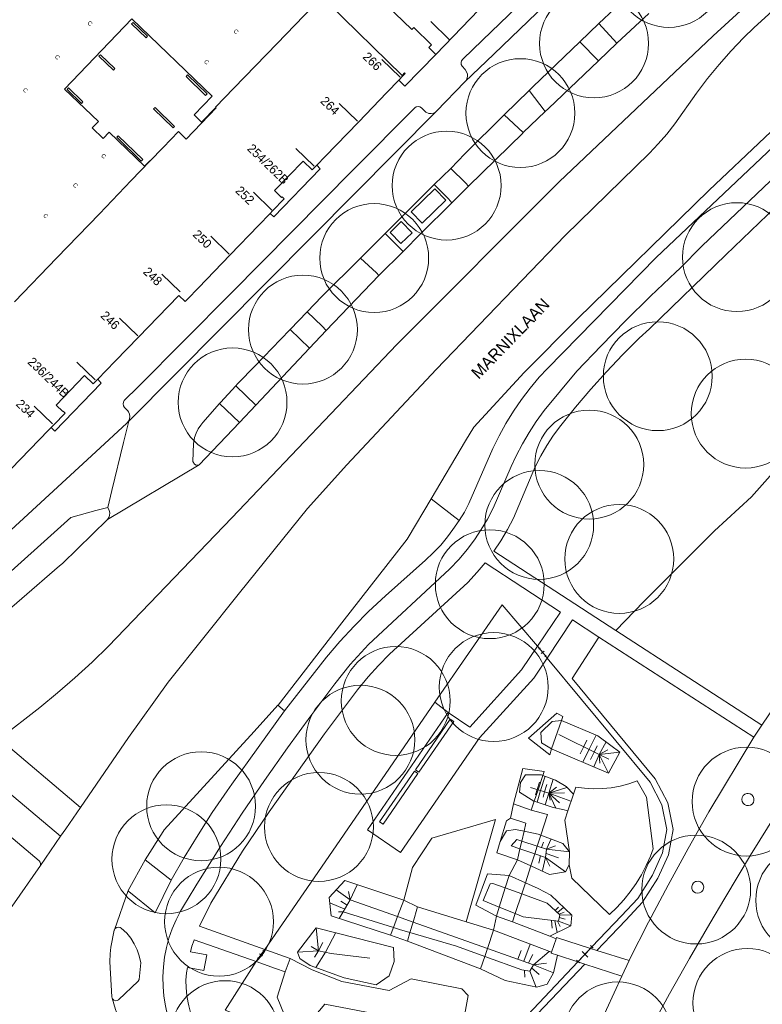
# Model space of a CAD drawing. Header units: metres. Extents: x 134994 to 136506, y 457393 to 459006.
# Tile 23 of 171: x 135200 to 135287, y 457882 to 457998. Entities that reach past the tile are written whole.
import ezdxf
from ezdxf.enums import TextEntityAlignment as Align

# ---------------------------------------------------------------- set-up
doc = ezdxf.new("R2010")
doc.units = ezdxf.units.M
for name, color, linetype, lineweight in [('B-WE-GR-BOOM-S', 250, 'Continuous', 13), ('B-WE-KG_BEBOUWING', 251, 'Continuous', 20), ('B-WE-KG_BEBOUWING TUSSENMUUR', 251, 'Continuous', 5), ('B-WE-KG_HUISNR', 251, 'Continuous', 5), ('B-WE-KG_ONDERGROND_REST', 251, 'Continuous', 5), ('B-WE-KG_STRAATNAAM', 251, 'Continuous', 5)]:
    doc.layers.add(name, color=color, linetype=linetype, lineweight=lineweight)
doc.styles.add('Styledgn000', font='dgn000.shx')

# ---------------------------------------------------------------- blocks, each defined once
blk = doc.blocks.new('SGR-BOOM_02')
blk.add_circle((0, 0), 6.4)

msp = doc.modelspace()

# ---------------------------------------------------------------- linework, layer by layer
at = {"layer": 'B-WE-KG_BEBOUWING', "flags": 128}
for points in [[(135222.85, 457987.32), (135222.82, 457987.35), (135224.96, 457989.57), (135230.04, 457994.85), (135235.3, 458000.31), (135236.09, 457999.54), (135244.75, 457991.09), (135245.03, 457991.38), (135245.1, 457991.31), (135244.82, 457991.02), (135244.34, 457990.51), (135245.07, 457989.81), (135248.72, 457993.54)], [(135254.8, 457999.84), (135248.72, 457993.54), (135247.89, 457994.35), (135248.21, 457994.68), (135246.12, 457996.71), (135245.88, 457996.48), (135240.93, 458001.27)], [(135215.1, 457981), (135215.07, 457981.04), (135214.47, 457980.41), (135210.31, 457984.43), (135209.59, 457983.68), (135208.31, 457984.91), (135209.04, 457985.66), (135205.07, 457989.47), (135212.98, 457997.72), (135222.4, 457988.63), (135220.3, 457986.45), (135221.18, 457985.6), (135222.85, 457987.32), (135222.9, 457987.27), (135219.37, 457983.6), (135218.45, 457984.48), (135216.64, 457982.6), (135215.1, 457981), (135212.9, 457978.72), (135209.16, 457974.83), (135204.16, 457969.65), (135199.17, 457964.47)], [(135234.7, 457980.53), (135235.71, 457981.57), (135239.6, 457985.6), (135242.95, 457989.08), (135244.34, 457990.51)], [(135229.23, 457974.85), (135229.67, 457974.45), (135235.13, 457980.12), (135234.7, 457980.53), (135234.51, 457980.34), (135234.17, 457979.98), (135233.13, 457981), (135229.76, 457977.54), (135230.58, 457976.75), (135230.63, 457976.8), (135230.86, 457976.57), (135229.52, 457975.16), (135229.23, 457974.85), (135227.86, 457973.44), (135224.52, 457969.98), (135220.79, 457966.1), (135219.53, 457964.8), (135219.25, 457964.5), (135218.48, 457965.22), (135216.02, 457962.68), (135213.78, 457960.36), (135211.02, 457957.5), (135209.94, 457956.39), (135208.96, 457955.36), (135208.78, 457955.18), (135208.42, 457954.82), (135207.4, 457955.82), (135204.07, 457952.34), (135204.87, 457951.56), (135204.91, 457951.6), (135205.12, 457951.38), (135203.79, 457950), (135203.48, 457949.68), (135203.17, 457949.37), (135198.79, 457944.83)], [(135208.96, 457955.36), (135209.38, 457954.92), (135203.91, 457949.28), (135203.48, 457949.68)]]:
    msp.add_lwpolyline(points, dxfattribs=at)
at = {"layer": 'B-WE-KG_BEBOUWING'}
for points in [[(135214.64, 457995.5), (135214.81, 457995.68), (135213.12, 457997.31), (135212.95, 457997.13)], [(135210.97, 457991.88), (135209.28, 457993.51), (135209.1, 457993.33), (135210.8, 457991.7)], [(135221.65, 457988.73), (135221.82, 457988.91), (135219.51, 457991.14), (135219.34, 457990.95)], [(135205.54, 457989.61), (135205.36, 457989.43), (135207.06, 457987.79), (135207.23, 457987.97)], [(135218, 457985.09), (135215.7, 457987.33), (135215.52, 457987.15), (135217.83, 457984.91)], [(135214.26, 457981.2), (135211.37, 457983.99), (135211.2, 457983.81), (135214.08, 457981.02)]]:
    msp.add_lwpolyline(points, close=True, dxfattribs=at)
at = {"layer": 'B-WE-KG_BEBOUWING TUSSENMUUR'}
for p, q in [((135250.26, 457995.31), (135248.11, 457997.4)), ((135244.51, 457990.87), (135242.35, 457992.95)), ((135239.51, 457985.69), (135237.35, 457987.78)), ((135234.42, 457980.43), (135232.26, 457982.51)), ((135229.42, 457975.26), (135227.26, 457977.34)), ((135224.42, 457970.08), (135222.26, 457972.17)), ((135218.66, 457965.64), (135216.51, 457967.72)), ((135213.66, 457960.47), (135211.51, 457962.55)), ((135208.66, 457955.29), (135206.51, 457957.38)), ((135203.66, 457950.12), (135201.51, 457952.21))]:
    msp.add_line(p, q, dxfattribs=at)
at = {"layer": 'B-WE-KG_ONDERGROND_REST'}
for p, q in [((135267.85, 457997.2), (135269.99, 457994.89)), ((135265.62, 457995.04), (135267.81, 457992.81)), ((135269.99, 457994.89), (135267.81, 457992.81)), ((135251.79, 457992.17), (135252.17, 457991.76)), ((135248.8, 457986.89), (135252.13, 457990.33)), ((135259.68, 457989.31), (135261.55, 457986.83)), ((135247.02, 457987.28), (135247.53, 457986.75)), ((135258.99, 457984.36), (135256.75, 457986.45)), ((135258.93, 457984.3), (135252.56, 457978.08)), ((135250.47, 457980.16), (135252.11, 457981.87)), ((135248.53, 457978.25), (135250.47, 457980.16)), ((135289.63, 457980.17), (135280.02, 457971.05)), ((135291.81, 457978.65), (135282.78, 457969.99)), ((135252.56, 457978.08), (135250.58, 457976.1)), ((135239.84, 457969.6), (135242.74, 457972.5)), ((135242.74, 457972.5), (135244.85, 457970.4)), ((135244.85, 457970.4), (135242, 457967.55)), ((135280.02, 457971.05), (135277.39, 457968.39)), ((135282.78, 457969.99), (135273.83, 457961.31)), ((135242, 457967.55), (135235.8, 457961.1)), ((135233.87, 457959.01), (135231.57, 457961.22)), ((135235.8, 457961.1), (135233.87, 457959.01)), ((135233.87, 457959.01), (135227.55, 457952.33)), ((135212.49, 457951.67), (135212.11, 457952.06)), ((135227.55, 457952.33), (135225.63, 457950.29)), ((135221.33, 457950.27), (135221.09, 457949.98)), ((135220.24, 457947.83), (135220.13, 457945.69)), ((135210.11, 457938.88), (135220.9, 457945.3)), ((135248.16, 457941.32), (135251.46, 457938.76)), ((135251.46, 457938.76), (135250.72, 457937.69)), ((135254.49, 457933.79), (135263.38, 457928.01)), ((135273.14, 457929.25), (135269.88, 457925.84)), ((135264.77, 457927.07), (135267.87, 457925.07)), ((135267.87, 457925.07), (135264.73, 457920.19)), ((135267.87, 457925.07), (135286.07, 457913.28)), ((135293.48, 457924.28), (135287.02, 457914.71)), ((135260.82, 457923.64), (135260.99, 457923.78)), ((135260.9, 457923.71), (135261.61, 457922.84)), ((135260.9, 457923.71), (135261.61, 457922.84)), ((135261.08, 457923.13), (135261.43, 457923.41)), ((135261.52, 457922.77), (135261.69, 457922.91)), ((135258.78, 457921.21), (135252.69, 457914.48)), ((135253.85, 457913.2), (135260.24, 457920.25)), ((135230.92, 457916.39), (135230.14, 457917.04)), ((135250.16, 457916.19), (135248.6, 457917.4)), ((135250.16, 457916.19), (135240.67, 457902.41)), ((135252.69, 457914.48), (135250.16, 457916.19)), ((135262.37, 457915.12), (135261.05, 457913.86)), ((135263.48, 457915.27), (135262.37, 457915.12)), ((135287.02, 457914.71), (135286.07, 457913.28)), ((135261.05, 457913.86), (135261.11, 457912.62)), ((135266.75, 457911.9), (135267.56, 457913.53)), ((135197.39, 457913.09), (135206.95, 457905.05)), ((135244.57, 457899.74), (135253.85, 457913.2)), ((135266.1, 457912.2), (135266.46, 457912.93)), ((135267.92, 457911.27), (135268.73, 457912.73)), ((135286.07, 457913.28), (135280.81, 457904.53)), ((135266.1, 457912.2), (135265.68, 457911.34)), ((135266.75, 457911.9), (135265.98, 457910.34)), ((135267.32, 457911.53), (135266.9, 457910.67)), ((135267.92, 457911.27), (135267.27, 457909.81)), ((135267.32, 457911.53), (135267.68, 457912.26)), ((135267.92, 457911.27), (135268.91, 457911.79)), ((135267.92, 457911.27), (135270.33, 457911.54)), ((135267.92, 457911.27), (135269.01, 457909.08)), ((135267.92, 457911.27), (135269.04, 457910.73)), ((135267.92, 457911.27), (135267.98, 457910.26)), ((135260.62, 457907.14), (135260.88, 457907.99)), ((135261.03, 457907.03), (135261.54, 457908.7)), ((135261.5, 457906.87), (135261.76, 457907.72)), ((135261.98, 457906.73), (135262.48, 457908.35)), ((135262.78, 457908.24), (135264.01, 457907.5)), ((135260.62, 457907.14), (135260.42, 457906.51)), ((135261.03, 457907.03), (135260.61, 457905.66)), ((135261.5, 457906.87), (135261.31, 457906.24)), ((135261.98, 457906.73), (135261.56, 457905.34)), ((135261.98, 457906.73), (135262.88, 457907.41)), ((135261.98, 457906.73), (135264.1, 457907.4)), ((135261.98, 457906.73), (135263.82, 457906.76)), ((135261.98, 457906.73), (135262.14, 457905.9)), ((135261.98, 457906.73), (135262.8, 457904.97)), ((135261.98, 457906.73), (135263.23, 457905.57)), ((135261.98, 457906.73), (135264.58, 457905.77)), ((135264.01, 457907.5), (135264.88, 457906.6)), ((135240.67, 457902.41), (135244.57, 457899.74)), ((135204.6, 457901.66), (135202.23, 457898.2)), ((135257.55, 457900.52), (135258.23, 457901.28)), ((135261.12, 457900.33), (135261.36, 457900.97)), ((135261.71, 457900.13), (135262.27, 457901.33)), ((135263.65, 457900.79), (135264.42, 457899.83)), ((135255.89, 457899.72), (135258.3, 457898.88)), ((135261.71, 457900.13), (135261.6, 457899.17)), ((135261.69, 457899.63), (135263.11, 457899.13)), ((135261.71, 457900.13), (135262.76, 457900.53)), ((135261.71, 457900.13), (135264.42, 457899.83)), ((135214.55, 457898.89), (135212.54, 457895.27)), ((135214.55, 457898.89), (135217.58, 457896.47)), ((135261, 457899.37), (135260.81, 457898.5)), ((135261.6, 457899.17), (135261.25, 457897.62)), ((135261.6, 457899.17), (135263.96, 457897.45)), ((135261.6, 457899.17), (135262.1, 457898.15)), ((135263.96, 457897.45), (135262.07, 457897.17)), ((135264.39, 457898.3), (135263.96, 457897.45)), ((135257.32, 457897.05), (135254.77, 457897.22)), ((135212.54, 457895.27), (135210.92, 457890.66)), ((135238.65, 457894.19), (135237, 457895.34)), ((135238.65, 457894.19), (135238.43, 457895.15)), ((135238.65, 457894.19), (135239.45, 457895.96)), ((135254.26, 457894.1), (135255.08, 457896.05)), ((135255.08, 457896.05), (135255.41, 457896.1)), ((135260.75, 457895.5), (135262.23, 457894.71)), ((135238.01, 457893.09), (135236.23, 457893.82)), ((135238.28, 457893.55), (135237.55, 457894.03)), ((135238.65, 457894.19), (135237.83, 457892.77)), ((135262.23, 457894.71), (135264.7, 457892.38)), ((135237.83, 457892.77), (135237.27, 457892.78)), ((135237.83, 457892.77), (135237.36, 457891.98)), ((135261.79, 457893.8), (135263.3, 457892.43)), ((135262.75, 457892.94), (135263.14, 457893.3)), ((135263, 457892.7), (135263.71, 457893.27)), ((135263.22, 457892.51), (135263.78, 457892.73)), ((135255.85, 457892.27), (135257.73, 457891.58)), ((135263.11, 457891.66), (135258.97, 457892.18)), ((135262.32, 457891.75), (135262.38, 457890.86)), ((135262.69, 457891.72), (135262.96, 457890.32)), ((135262.99, 457891.68), (135263.34, 457891.04)), ((135263.3, 457892.43), (135263.11, 457891.66)), ((135264.59, 457891.12), (135263.11, 457891.66)), ((135263.21, 457892.09), (135263.9, 457891.92)), ((135263.3, 457892.43), (135264.7, 457892.38)), ((135264.7, 457892.38), (135264.59, 457891.12)), ((135210.92, 457890.66), (135210.9, 457890.61)), ((135232.45, 457888.03), (135234.64, 457890.89)), ((135234.64, 457890.89), (135243.73, 457888.58)), ((135234.91, 457888.2), (135234.64, 457890.89)), ((135235.74, 457888.02), (135236.95, 457890.35)), ((135264.59, 457891.12), (135262.1, 457889.9)), ((135243.39, 457890.02), (135245.37, 457889.3)), ((135262.85, 457889.61), (135262.31, 457888.02)), ((135262.85, 457889.61), (135262.9, 457889.75)), ((135227.82, 457887.28), (135228.46, 457888.15)), ((135227.82, 457887.28), (135228.46, 457888.15)), ((135228.55, 457888.09), (135228.37, 457888.22)), ((135234.91, 457888.2), (135232.45, 457888.03)), ((135232.72, 457887.27), (135232.45, 457888.03)), ((135234.91, 457888.2), (135234.05, 457888.7)), ((135234.91, 457888.2), (135234.43, 457887.44)), ((135234.91, 457888.2), (135235.42, 457889.17)), ((135243.73, 457888.58), (135243.82, 457886.94)), ((135258.36, 457887.22), (135258.73, 457888.22)), ((135259.05, 457886.96), (135259.8, 457888.97)), ((135260.2, 457886.55), (135262.03, 457888.12)), ((135267.05, 457888.64), (135265.43, 457886.92)), ((135265.9, 457888.1), (135266.59, 457887.45)), ((135266.88, 457888.8), (135267.22, 457888.48)), ((135227.91, 457887.22), (135227.73, 457887.35)), ((135228.32, 457887.59), (135227.97, 457887.84)), ((135230.98, 457885.72), (135231.57, 457887.27)), ((135231.57, 457887.27), (135234.16, 457885.96)), ((135233.95, 457886.47), (135232.72, 457887.27)), ((135235.74, 457888.02), (135234.61, 457886.24)), ((135243.82, 457886.94), (135243.24, 457885.24)), ((135259.59, 457886.77), (135260.12, 457887.74)), ((135262.27, 457887.89), (135262.31, 457888.02)), ((135263.01, 457887.66), (135262.54, 457885.61)), ((135265.26, 457887.08), (135265.61, 457886.76)), ((135271.42, 457887.03), (135270.58, 457885.2)), ((135229.87, 457886.11), (135230.98, 457885.72)), ((135230.98, 457885.72), (135230.05, 457882.74)), ((135237.95, 457885.02), (135233.95, 457886.47)), ((135256.87, 457884.71), (135253.97, 457886.05)), ((135259.14, 457885.89), (135259.15, 457885.08)), ((135259.74, 457885.8), (135260.2, 457886.55)), ((135259.74, 457885.8), (135260.49, 457883.9)), ((135259.97, 457886.18), (135260.85, 457885.41)), ((135260.2, 457886.55), (135261.7, 457886.74)), ((135260.2, 457886.55), (135262.54, 457885.61)), ((135241.71, 457884.17), (135237.95, 457885.02)), ((135243.24, 457885.24), (135241.71, 457884.17)), ((135260.57, 457883.91), (135256.87, 457884.71)), ((135262.54, 457885.61), (135261.8, 457884.27)), ((135261.8, 457884.27), (135260.57, 457883.91)), ((135230.05, 457882.74), (135230.9, 457880.62))]:
    msp.add_line(p, q, dxfattribs=at)
at = {"layer": 'B-WE-KG_ONDERGROND_REST', "flags": 128}
for points in [[(135283.75, 458023.68), (135273.51, 458013.84), (135266.46, 458007.05), (135254.21, 457995.23), (135251.87, 457992.98)], [(135286.18, 458023.3), (135286.06, 458023), (135284.69, 458021.67), (135274.77, 458012.12), (135255.51, 457993.57), (135252.13, 457990.33)], [(135197.39, 457913.09), (135202.14, 457916.8), (135204.24, 457918.51), (135206.29, 457920.29), (135208.29, 457922.12), (135210.23, 457924.01), (135224.73, 457939.08), (135244.13, 457959.47), (135263.22, 457978.59), (135281.31, 457995.73), (135296.42, 458009.62)], [(135206.95, 457905.05), (135212.59, 457913.24), (135217.25, 457919.75), (135225.61, 457930.27), (135233.64, 457940.16), (135238.23, 457945.31), (135248.76, 457956.5), (135263.9, 457972.25), (135273.81, 457981.93), (135274.86, 457983.03), (135275.86, 457984.19), (135276.79, 457985.39), (135279.36, 457989), (135280.65, 457990.7), (135282, 457992.36), (135283.42, 457993.96), (135284.89, 457995.51), (135286.11, 457996.71), (135297.99, 458007.53), (135298.2, 458007.68), (135297.97, 458007.93)], [(135267.85, 457997.2), (135271.57, 458000.69)], [(135304.99, 458000.12), (135294.9, 457990.8), (135294.1, 457990.21), (135293.91, 457989.97), (135280.82, 457977.59), (135265.36, 457962.47), (135259.11, 457956.16), (135253.16, 457949.73)], [(135251.46, 457938.76), (135252.07, 457939.75), (135252.59, 457940.75), (135255.4, 457947.21), (135256.14, 457948.71), (135256.95, 457950.18), (135257.83, 457951.61), (135258.78, 457952.99), (135259.79, 457954.33), (135260.86, 457955.61), (135261.82, 457956.65), (135274.61, 457969.67), (135302.15, 457995.74), (135303.1, 457996.53), (135304.1, 457997.27), (135305.14, 457997.93), (135306.45, 457998.64)], [(135273.73, 457998.37), (135269.99, 457994.89)], [(135265.62, 457995.04), (135267.85, 457997.2)], [(135259.68, 457989.31), (135260.12, 457989.74), (135265.62, 457995.04)], [(135251.87, 457992.98), (135251.73, 457992.81), (135251.67, 457992.6), (135251.69, 457992.38), (135251.79, 457992.17)], [(135267.81, 457992.81), (135261.94, 457987.18), (135261.55, 457986.83)], [(135252.17, 457991.76), (135252.33, 457991.52), (135252.42, 457991.24), (135252.43, 457990.96), (135252.36, 457990.68), (135252.22, 457990.43), (135252.13, 457990.33)], [(135256.75, 457986.45), (135259.68, 457989.31)], [(135248.8, 457986.89), (135234.21, 457972.18), (135212.61, 457950.43), (135212.01, 457947.94), (135210.61, 457942.3), (135210.14, 457940.31)], [(135212.09, 457952.88), (135213.7, 457954.47), (135224.62, 457965.46), (135239.04, 457980.01), (135246.23, 457987.27)], [(135246.23, 457987.27), (135246.41, 457987.39), (135246.62, 457987.43), (135246.83, 457987.39), (135247.02, 457987.28)], [(135247.53, 457986.75), (135247.87, 457986.62), (135248.15, 457986.59), (135248.42, 457986.64), (135248.66, 457986.77), (135248.8, 457986.89)], [(135252.11, 457981.87), (135256.75, 457986.45)], [(135261.55, 457986.83), (135258.99, 457984.36)], [(135258.99, 457984.36), (135258.93, 457984.3)], [(135252.56, 457978.08), (135252.19, 457978.47), (135250.47, 457980.16)], [(135242.74, 457972.5), (135246.31, 457976.06), (135248.53, 457978.25)], [(135248.59, 457977.74), (135245.81, 457975.04), (135247.09, 457973.72), (135249.87, 457976.42), (135248.59, 457977.74)], [(135250.58, 457976.1), (135250.18, 457976.57), (135248.53, 457978.25)], [(135250.58, 457976.1), (135246.94, 457972.51), (135244.85, 457970.4)], [(135245.93, 457972.59), (135244.65, 457973.91), (135243.33, 457972.62), (135244.61, 457971.31), (135245.93, 457972.59)], [(135233.59, 457963.28), (135235.32, 457965.08), (135239.84, 457969.6)], [(135242, 457967.55), (135241.72, 457967.86), (135239.84, 457969.6)], [(135265.3, 457956.31), (135268.13, 457959.31), (135271.01, 457962.25), (135273.94, 457965.14), (135276.93, 457967.97), (135277.39, 457968.39)], [(135233.59, 457963.28), (135231.57, 457961.22)], [(135235.8, 457961.1), (135235.35, 457961.59), (135233.59, 457963.28)], [(135231.57, 457961.22), (135230.43, 457960.05), (135227.49, 457956.99)], [(135263.4, 457949.95), (135265.13, 457952.1), (135266.91, 457954.2), (135268.76, 457956.25), (135270.66, 457958.24), (135272.62, 457960.18), (135273.83, 457961.31)], [(135227.49, 457956.99), (135225.4, 457954.84), (135225.18, 457954.6)], [(135238.63, 457921.83), (135240.79, 457924.2), (135250.31, 457933.04), (135251.44, 457934.23), (135252.38, 457935.34), (135253.25, 457936.49), (135254.05, 457937.69), (135254.79, 457938.94), (135255.46, 457940.22), (135257.58, 457945.11), (135258.16, 457946.38), (135258.88, 457947.77), (135259.66, 457949.11), (135260.51, 457950.42), (135261.43, 457951.68), (135265.3, 457956.31)], [(135225.18, 457954.6), (135223.38, 457952.64), (135223.28, 457952.51)], [(135227.55, 457952.33), (135225.18, 457954.6)], [(135212.11, 457952.06), (135211.99, 457952.24), (135211.94, 457952.46), (135211.98, 457952.68), (135212.09, 457952.88)], [(135273.14, 457929.25), (135281.46, 457937.57), (135285.82, 457941.55), (135290.48, 457946.81), (135294.92, 457953.39)], [(135223.28, 457952.51), (135221.33, 457950.27)], [(135225.63, 457950.29), (135223.28, 457952.51)], [(135212.4, 457950.22), (135212.58, 457950.44), (135212.7, 457950.7), (135212.74, 457950.99), (135212.7, 457951.28), (135212.59, 457951.54), (135212.49, 457951.67)], [(135181.14, 457921.36), (135189.11, 457928.77), (135199.75, 457938.56), (135208.74, 457946.84), (135212.4, 457950.22)], [(135221.09, 457949.98), (135220.77, 457949.54), (135220.52, 457949.05), (135220.35, 457948.54), (135220.26, 457948.01), (135220.24, 457947.83)], [(135225.63, 457950.29), (135220.9, 457945.3)], [(135253.16, 457949.73), (135252.2, 457948.12), (135248.16, 457941.32)], [(135255.52, 457935.16), (135256.33, 457936.37), (135257.12, 457937.69), (135257.83, 457939.05), (135260.03, 457944.25), (135260.4, 457945.07), (135261.05, 457946.35), (135261.76, 457947.59), (135262.55, 457948.79), (135263.4, 457949.95)], [(135220.9, 457945.3), (135220.53, 457945.27), (135220.32, 457945.4), (135220.13, 457945.69)], [(135248.16, 457941.32), (135245.46, 457936.77), (135245.32, 457936.58), (135237.67, 457926.74), (135230.16, 457917.07), (135230.14, 457917.04)], [(135210.14, 457940.31), (135208.75, 457939.95), (135205.8, 457939.11), (135186.63, 457921.92)], [(135210.14, 457940.31), (135210.32, 457939.96), (135210.38, 457939.67), (135210.36, 457939.37), (135210.26, 457939.1), (135210.11, 457938.88)], [(135210.11, 457938.88), (135204.82, 457933.72), (135204.45, 457933.43), (135195.58, 457925.75), (135194.4, 457924.75), (135188.68, 457920.28)], [(135230.92, 457916.39), (135235.85, 457922.72), (135237.44, 457924.55), (135239.09, 457926.34), (135240.79, 457928.06), (135242.78, 457929.93), (135247.48, 457934.12), (135248.41, 457934.97), (135249.28, 457935.88), (135250.09, 457936.84), (135250.72, 457937.69)], [(135255.52, 457935.16), (135269.88, 457925.84)], [(135239.48, 457918.86), (135240.75, 457920.39), (135241.98, 457921.74), (135243.27, 457923.04), (135252.45, 457931.47), (135253.58, 457932.69), (135254.49, 457933.79)], [(135248.6, 457917.4), (135256.49, 457928.85), (135260.66, 457923.99)], [(135263.38, 457928.01), (135260.66, 457923.99)], [(135261.8, 457922.6), (135264.77, 457927.07)], [(135269.88, 457925.84), (135287.02, 457914.71)], [(135260.66, 457923.99), (135258.78, 457921.21)], [(135260.66, 457923.99), (135260.9, 457923.71)], [(135261.61, 457922.84), (135261.8, 457922.6)], [(135236.85, 457919.55), (135238.63, 457921.83)], [(135260.24, 457920.25), (135261.8, 457922.6)], [(135261.8, 457922.6), (135273.9, 457908.01), (135275.28, 457905.34), (135275.86, 457902.44), (135275.36, 457899.69), (135274.18, 457897.06), (135272.46, 457894.34), (135270.55, 457892.29), (135268.78, 457890.45), (135267.05, 457888.64)], [(135236.85, 457919.55), (135234.02, 457915.82), (135231.27, 457912.05), (135228.58, 457908.22), (135225.95, 457904.36), (135223.39, 457900.45), (135220.6, 457896)], [(135264.73, 457920.19), (135274.5, 457908.4), (135275.96, 457905.58), (135276.59, 457902.44), (135276.04, 457899.48), (135274.81, 457896.72), (135273.02, 457893.9), (135271.06, 457891.8), (135269.29, 457889.96), (135267.65, 457888.23)], [(135225.99, 457899.89), (135229.13, 457904.53), (135232.35, 457909.12), (135235.63, 457913.67), (135239.48, 457918.86)], [(135230.14, 457917.04), (135227.34, 457913.97), (135216.79, 457902.4), (135216.65, 457902.2), (135214.55, 457898.89)], [(135228.59, 457888.34), (135235.28, 457898.01), (135248.6, 457917.4)], [(135224.73, 457907.77), (135230.92, 457916.39)], [(135262.09, 457911.22), (135259.6, 457913.18), (135262.93, 457916.12), (135263.63, 457915.71), (135263.48, 457915.27)], [(135250.81, 457915.14), (135246.71, 457909.19), (135246.3, 457909.47), (135250.4, 457915.42), (135250.81, 457915.14)], [(135263.48, 457915.27), (135262.32, 457911.91)], [(135263.48, 457915.27), (135267.75, 457913.46), (135269.29, 457912.31), (135270.33, 457911.54), (135269.01, 457909.08), (135262.38, 457911.87)], [(135263.15, 457913.62), (135267.92, 457911.27)], [(135261.11, 457912.62), (135262.32, 457911.91)], [(135262.32, 457911.91), (135262.09, 457911.22)], [(135262.32, 457911.91), (135262.38, 457911.87)], [(135204.6, 457901.66), (135194.1, 457910.47), (135194.06, 457910.55), (135194.1, 457910.63)], [(135246.6, 457909.02), (135242.5, 457903.08), (135242.09, 457903.36), (135246.19, 457909.31), (135246.6, 457909.02)], [(135257.83, 457905.47), (135258.93, 457909.63), (135261.46, 457909.26)], [(135260.24, 457905.79), (135258.55, 457906.83), (135258.65, 457907.98), (135259.26, 457908.86), (135261.12, 457908.86)], [(135261.12, 457908.86), (135261.3, 457908.79)], [(135261.3, 457908.79), (135261.46, 457909.26)], [(135291.98, 457909.38), (135288.81, 457904.42), (135285.71, 457899.42), (135282.68, 457894.37), (135280.93, 457891.39)], [(135190.52, 457908.04), (135185.59, 457904.56), (135185.56, 457904.31), (135185.62, 457904.1), (135185.74, 457903.93), (135186.58, 457903.36), (135188.71, 457901.85), (135190.6, 457900.39), (135192.44, 457898.87), (135194.23, 457897.29), (135195.97, 457895.66), (135198.27, 457893.33), (135198.36, 457893.29), (135198.56, 457893.26), (135198.76, 457893.31), (135198.92, 457893.43), (135202.23, 457898.2)], [(135202.23, 457898.2), (135202.25, 457898.4), (135202.2, 457898.6), (135202.08, 457898.77), (135191.11, 457908.02), (135190.92, 457908.1), (135190.71, 457908.11), (135190.52, 457908.04)], [(135217.58, 457896.47), (135219.13, 457899.16), (135220.75, 457901.82), (135222.43, 457904.43), (135224.18, 457906.99), (135224.73, 457907.77)], [(135260.74, 457907.12), (135261.3, 457908.79)], [(135261.3, 457908.79), (135262.78, 457908.24)], [(135272.37, 457908.15), (135271.38, 457907.81), (135270.36, 457907.54), (135269.32, 457907.36), (135268.28, 457907.26), (135267.22, 457907.23), (135266.17, 457907.29), (135265.15, 457907.42)], [(135274.26, 457900.18), (135273.48, 457906.25), (135272.37, 457908.15)], [(135259.85, 457907.39), (135260.74, 457907.12)], [(135260.28, 457905.77), (135260.74, 457907.12)], [(135260.74, 457907.12), (135261.98, 457906.73)], [(135264.88, 457906.6), (135264.23, 457904.65)], [(135265.15, 457907.42), (135264.88, 457906.6)], [(135285.26, 457906.68), (135285.02, 457906.59), (135284.84, 457906.43), (135284.72, 457906.22), (135284.68, 457905.99), (135284.71, 457905.75), (135284.82, 457905.54), (135284.99, 457905.38), (135285.21, 457905.28), (135285.45, 457905.25), (135285.68, 457905.31), (135285.88, 457905.44), (135286.03, 457905.63), (135286.1, 457905.86), (135286.1, 457906.1), (135286.02, 457906.32), (135285.87, 457906.51), (135285.67, 457906.63), (135285.44, 457906.69), (135285.26, 457906.68)], [(135257.5, 457903.78), (135257.83, 457905.47)], [(135257.83, 457905.47), (135259.92, 457904.7)], [(135259.92, 457904.7), (135260.28, 457905.77)], [(135260.24, 457905.79), (135260.28, 457905.77)], [(135260.28, 457905.77), (135262.49, 457905.02), (135263.64, 457904.8), (135264.23, 457904.65)], [(135204.6, 457901.66), (135205.23, 457902.54), (135206.95, 457905.05)], [(135259.92, 457904.7), (135261.85, 457904.22), (135261.05, 457901.78)], [(135264.23, 457904.65), (135263.86, 457903.54), (135264.42, 457899.83)], [(135280.81, 457904.53), (135278.36, 457900.23), (135276, 457895.9), (135273.7, 457891.54), (135271.48, 457887.15), (135271.42, 457887.03)], [(135255.71, 457903.62), (135248.25, 457901.44), (135245.95, 457897.98), (135244.94, 457894.14)], [(135252.29, 457891.59), (135255.71, 457903.62)], [(135256.28, 457901.05), (135257, 457903.46), (135257.5, 457903.78)], [(135259.08, 457902.25), (135259.29, 457903.17), (135257.5, 457903.78)], [(135256.28, 457901.05), (135257.03, 457902.29), (135258.07, 457902.46)], [(135258.07, 457902.46), (135259.08, 457902.25)], [(135258.81, 457901.09), (135259.08, 457902.25)], [(135259.08, 457902.25), (135260.75, 457901.89)], [(135255.89, 457899.72), (135256.28, 457901.05)], [(135258.23, 457901.28), (135258.81, 457901.09)], [(135258.6, 457900.17), (135258.81, 457901.09)], [(135258.81, 457901.09), (135260.63, 457900.49)], [(135261.05, 457901.78), (135260.63, 457900.49)], [(135260.75, 457901.89), (135261.05, 457901.78)], [(135261.05, 457901.78), (135263.65, 457900.79)], [(135220.92, 457891.09), (135222.26, 457893.8), (135225.99, 457899.89)], [(135257.55, 457900.52), (135258.6, 457900.17)], [(135258.3, 457898.88), (135258.6, 457900.17)], [(135258.6, 457900.17), (135260.34, 457899.59)], [(135260.63, 457900.49), (135260.34, 457899.59)], [(135260.63, 457900.49), (135261.71, 457900.13)], [(135264.42, 457899.83), (135264.39, 457898.3)], [(135269.12, 457892.46), (135270, 457893.29), (135270.82, 457894.18), (135271.57, 457895.11), (135272.27, 457896.1), (135272.89, 457897.13), (135273.45, 457898.2), (135273.93, 457899.31), (135274.26, 457900.18)], [(135257.32, 457897.05), (135258.3, 457898.88)], [(135259.88, 457898.16), (135258.3, 457898.88)], [(135260.34, 457899.59), (135259.88, 457898.16)], [(135260.34, 457899.59), (135261.6, 457899.17)], [(135259.88, 457898.16), (135259.23, 457896.19)], [(135262.07, 457897.17), (135259.88, 457898.16)], [(135264.39, 457898.3), (135264.7, 457896.71), (135269.12, 457892.46)], [(135212.54, 457895.27), (135212.57, 457895.2), (135212.62, 457895.14), (135215.73, 457892.66), (135217.58, 457896.47)], [(135243.39, 457890.02), (135236.4, 457892.28), (135236.17, 457894.45), (135238.02, 457896.44), (135244.94, 457894.14)], [(135255.85, 457892.27), (135253.4, 457893.55), (135254.77, 457897.22)], [(135256.87, 457895.58), (135257.32, 457897.05)], [(135257.32, 457897.05), (135259.23, 457896.19)], [(135259.23, 457896.19), (135258.8, 457894.88)], [(135259.23, 457896.19), (135260.75, 457895.5)], [(135279.23, 457896.33), (135279, 457896.17), (135278.86, 457895.98), (135278.79, 457895.75), (135278.8, 457895.52), (135278.89, 457895.29), (135279.04, 457895.11), (135279.25, 457895), (135279.48, 457894.95), (135279.71, 457894.99), (135279.92, 457895.1), (135280.09, 457895.27), (135280.18, 457895.49), (135280.2, 457895.72), (135280.14, 457895.95), (135280.01, 457896.15), (135279.82, 457896.29), (135279.59, 457896.36), (135279.35, 457896.35), (135279.23, 457896.33)], [(135262.08, 457829.31), (135259.89, 457831.33), (135255.63, 457835.65), (135218.4, 457877.37), (135217.92, 457878.41), (135217.51, 457879.49), (135217.18, 457880.59), (135216.92, 457881.71), (135216.74, 457882.84), (135216.64, 457883.99), (135216.62, 457885.14), (135216.68, 457886.29), (135216.83, 457887.43), (135217.05, 457888.56), (135217.34, 457889.67), (135217.72, 457890.76), (135218.17, 457891.82), (135218.69, 457892.84), (135219.28, 457893.83), (135219.48, 457894.14), (135220.6, 457896)], [(135255.41, 457896.1), (135256.87, 457895.58)], [(135256.17, 457893.32), (135256.87, 457895.58)], [(135256.87, 457895.58), (135258.8, 457894.88)], [(135244.21, 457892.22), (135238.65, 457894.19)], [(135244.94, 457894.14), (135244.21, 457892.22)], [(135244.94, 457894.14), (135246.55, 457893.36)], [(135256.17, 457893.32), (135254.26, 457894.1)], [(135258.8, 457894.88), (135258.05, 457892.56)], [(135258.8, 457894.88), (135261.79, 457893.8)], [(135237.83, 457892.77), (135243.72, 457890.91)], [(135246.55, 457893.36), (135246.03, 457891.57)], [(135246.55, 457893.36), (135252.29, 457891.59)], [(135255.85, 457892.27), (135256.17, 457893.32)], [(135258.05, 457892.56), (135256.17, 457893.32)], [(135244.21, 457892.22), (135243.72, 457890.91)], [(135246.03, 457891.57), (135244.21, 457892.22)], [(135246.03, 457891.57), (135245.67, 457890.32)], [(135254.77, 457888.47), (135246.03, 457891.57)], [(135255.47, 457890.61), (135252.29, 457891.59)], [(135255.47, 457890.61), (135255.85, 457892.27)], [(135258.05, 457892.56), (135257.73, 457891.58)], [(135257.73, 457891.58), (135262.1, 457889.9)], [(135258.97, 457892.18), (135258.05, 457892.56)], [(135210.9, 457890.61), (135210.49, 457888.62), (135210.41, 457887.83), (135210.37, 457886.88), (135210.63, 457882.77), (135210.67, 457882.6)], [(135210.92, 457890.66), (135211.03, 457890.82), (135211.19, 457890.93), (135211.39, 457890.97), (135211.59, 457890.93), (135211.73, 457890.83), (135212.4, 457890.27), (135212.86, 457889.66), (135213.26, 457889.01), (135213.59, 457888.31), (135213.85, 457887.59), (135214.03, 457886.79), (135213.83, 457884.81), (135213.73, 457884.63), (135211.42, 457882.41), (135211.24, 457882.33), (135211.04, 457882.32), (135210.86, 457882.39), (135210.71, 457882.53), (135210.67, 457882.6)], [(135228.59, 457888.34), (135220.92, 457891.09)], [(135243.72, 457890.91), (135243.39, 457890.02)], [(135243.72, 457890.91), (135244.43, 457890.68), (135245.67, 457890.32)], [(135255.47, 457890.61), (135254.77, 457888.47)], [(135262.31, 457888.02), (135255.47, 457890.61)], [(135280.93, 457891.39), (135278.52, 457887.28), (135276.18, 457883.12), (135273.91, 457878.93), (135271.71, 457874.71), (135271.06, 457873.44)], [(135219.88, 457888.05), (135220.04, 457888.75), (135220.29, 457889.43), (135220.31, 457889.49)], [(135220.31, 457889.49), (135227.59, 457886.92)], [(135245.67, 457890.32), (135245.37, 457889.3)], [(135253.97, 457886.05), (135245.37, 457889.3)], [(135245.67, 457890.32), (135251.14, 457888.74), (135254.46, 457887.53)], [(135262.1, 457889.9), (135262.85, 457889.61)], [(135266.9, 457888.47), (135262.9, 457889.75)], [(135219.88, 457888.05), (135221.78, 457887.71), (135221.45, 457885.87), (135219.5, 457886.23)], [(135228.46, 457888.15), (135228.59, 457888.34)], [(135231.57, 457887.27), (135228.59, 457888.34)], [(135234.91, 457888.2), (135236.4, 457887.88), (135240.95, 457887.33)], [(135254.77, 457888.47), (135254.46, 457887.53)], [(135260.2, 457886.55), (135254.77, 457888.47)], [(135266.9, 457888.47), (135265.43, 457886.92)], [(135267.05, 457888.64), (135266.9, 457888.47)], [(135267.65, 457888.23), (135266.9, 457888.47)], [(135271.42, 457887.03), (135267.65, 457888.23)], [(135227.59, 457886.92), (135223.93, 457881.2)], [(135265.4, 457886.88), (135252.97, 457873.74), (135251.66, 457872.48), (135249.86, 457871.75), (135247.75, 457871.98), (135223.93, 457881.2)], [(135227.82, 457887.28), (135227.59, 457886.92)], [(135227.59, 457886.92), (135229.87, 457886.11)], [(135254.46, 457887.53), (135253.97, 457886.05)], [(135254.46, 457887.53), (135258.81, 457885.94), (135259.74, 457885.8)], [(135262.27, 457887.89), (135263.01, 457887.66)], [(135263.01, 457887.66), (135265.4, 457886.88)], [(135265.43, 457886.92), (135265.4, 457886.88)], [(135265.4, 457886.88), (135266.22, 457886.61)], [(135219.59, 457882.07), (135219.42, 457882.95), (135219.34, 457883.83), (135219.33, 457884.72), (135219.4, 457885.61), (135219.5, 457886.23)], [(135234.16, 457885.96), (135237.64, 457884.59), (135243.22, 457883.52), (135245.8, 457884.9), (135251.77, 457883.73), (135252.52, 457882.93), (135252.04, 457880.34), (135243.4, 457880.44), (135235.66, 457881.93), (135233.98, 457879.92), (135230.9, 457880.62)], [(135266.22, 457886.61), (135253.47, 457873.25), (135252.05, 457871.88), (135249.96, 457871.03), (135247.58, 457871.29), (135234.48, 457876.36)], [(135266.22, 457886.61), (135270.58, 457885.2)], [(135270.58, 457885.2), (135268.77, 457881.3), (135267.04, 457877.36), (135265.38, 457873.4), (135263.79, 457869.4), (135262.28, 457865.38), (135261.8, 457864.07)], [(135210.67, 457882.6), (135211.06, 457881.3), (135211.52, 457880.02), (135212.06, 457878.77), (135212.4, 457878.06)], [(135221.41, 457878.19), (135220.96, 457878.76), (135220.53, 457879.45), (135220.17, 457880.17), (135219.88, 457880.92), (135219.67, 457881.7), (135219.59, 457882.07)]]:
    msp.add_lwpolyline(points, dxfattribs=at)

# ---------------------------------------------------------------- block references
at = {"layer": 'B-WE-GR-BOOM-S'}
for p in [(135276.11, 458003.13), (135267.3, 457994.84), (135258.65, 457986.65), (135249.98, 457978.13), (135241.46, 457969.61), (135284.1, 457969.72), (135233.08, 457961.2), (135274.8, 457955.73), (135224.81, 457952.65), (135285.13, 457951.33), (135266.74, 457945.34), (135260.86, 457938.24), (135270.27, 457934.25), (135255.05, 457931.28), (135255.51, 457919.19), (135243.99, 457917.55), (135239.84, 457913), (135221.12, 457905.18), (135285.23, 457905.72), (135234.97, 457902.74), (135217.03, 457898.95), (135279.31, 457895.39), (135292.71, 457894.13), (135223.22, 457891.61), (135285.33, 457882.06), (135223.93, 457878.27), (135270.09, 457878.12)]:
    msp.add_blockref('SGR-BOOM_02', p, dxfattribs=at)

# ---------------------------------------------------------------- texts
at = {"layer": 'B-WE-KG_HUISNR', "style": 'Styledgn000'}
for p in [(135208.05, 457997.2), (135225.22, 457996.24), (135204.22, 457993.23), (135221.76, 457992.66), (135200.47, 457989.34), (135209.66, 457981.6), (135206.34, 457978.16), (135202.86, 457974.57)]:
    msp.add_text('C', height=0.5, rotation=316.8059, dxfattribs=at).set_placement(p, align=Align.MIDDLE_CENTER)
at = {"layer": 'B-WE-KG_HUISNR', "linetype": 'Continuous', "style": 'Styledgn000'}
for s, rotation, p in [('266', 315.9712, (135242.09, 457991.92)), ('264', 315.9712, (135237.12, 457986.71)), ('254/262B', 315.9744, (135231.16, 457978.57)), ('252', 315.9744, (135227.12, 457976.18)), ('250', 315.9744, (135222.11, 457971.03)), ('248', 315.9744, (135216.28, 457966.65)), ('246', 315.9744, (135211.28, 457961.49)), ('236/244B', 315.9743, (135205.35, 457953.49)), ('234', 315.9712, (135201.32, 457951.1))]:
    msp.add_text(s, height=1.054, rotation=rotation, dxfattribs=at).set_placement(p, align=Align.MIDDLE_RIGHT)
at = {"layer": 'B-WE-KG_STRAATNAAM', "style": 'Styledgn000'}
msp.add_text('MARNIXLAAN', height=1.4, rotation=46.0091, dxfattribs=at).set_placement((135253.74, 457955.3))

doc.saveas('drawing.dxf')
